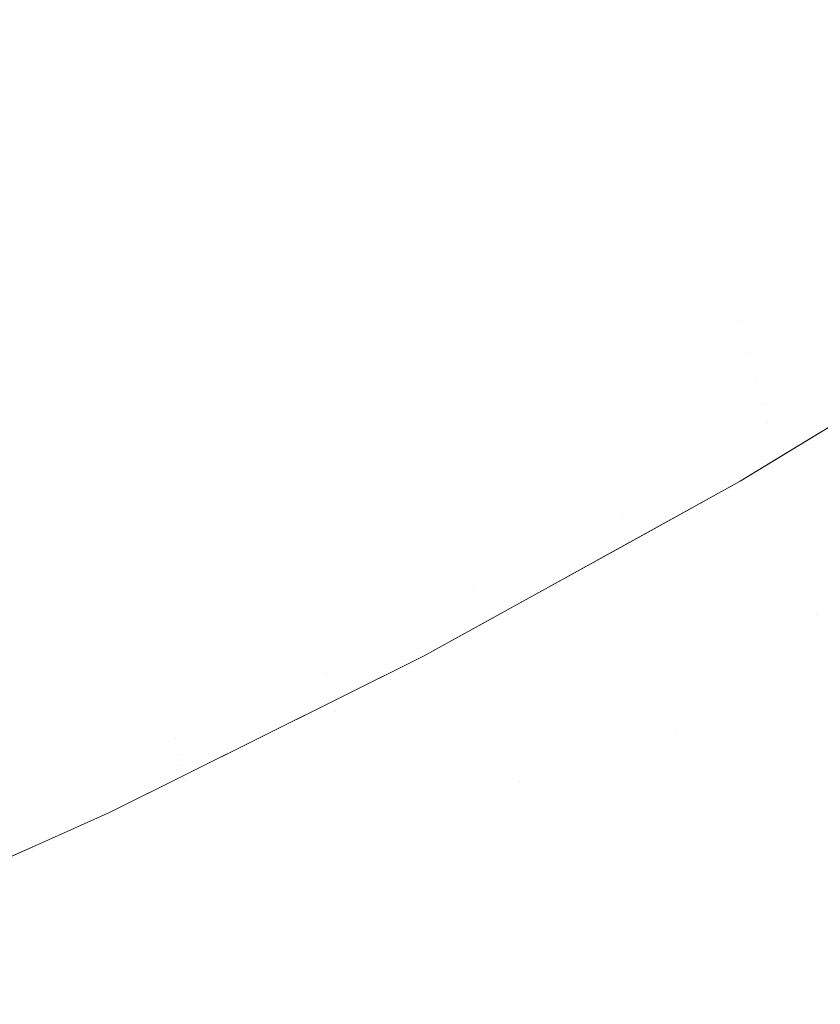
# Model space of a CAD drawing. Header units: centimetres. Extents: x -17.1 to 18.2, y 3.4 to 5.2.
# Tile 220 of 256: x 6.2643 to 6.2746, y 3.7068 to 3.7194. Entities that reach past the tile are written whole.
import ezdxf

# ---------------------------------------------------------------- set-up
doc = ezdxf.new("R2010")
doc.units = ezdxf.units.CM
doc.header["$LTSCALE"] = 2.54
doc.layers.add('Lucido design-1', color=7, linetype='Continuous')

# ---------------------------------------------------------------- blocks, each defined once
blk = doc.blocks.new('Gruppo-4-1')
at = {"color": 7, "linetype": 'Continuous', "lineweight": 9}
blk.add_3dface([(-17.020308, 5.100212, -1872.215514), (-17.020308, 3.500212, -1872.215514), (18.147234, 3.500212, -1872.215514), (18.147234, 5.100212, -1872.215514)], dxfattribs=at)
for points, invisible_edges in [([(18.147234, 5.100212, -1873.015514), (6.24222, 3.601209, -1873.015514), (6.247738, 3.602007, -1873.015514)], 9), ([(6.24222, 3.601209, -1873.015514), (18.147234, 5.100212, -1873.015514), (18.147234, 3.500212, -1873.015514)], 9), ([(18.147234, 5.100212, -1873.015514), (6.247738, 3.602007, -1873.015514), (6.250767, 3.602575, -1873.015514)], 9), ([(6.250767, 3.602575, -1873.015514), (6.253268, 3.603044, -1873.015514), (18.147234, 5.100212, -1873.015514)], 10), ([(18.147234, 5.100212, -1873.015514), (6.253268, 3.603044, -1873.015514), (6.258817, 3.604324, -1873.015514)], 9), ([(18.147234, 5.100212, -1873.015514), (6.258817, 3.604324, -1873.015514), (6.26439, 3.605856, -1873.015514)], 9), ([(18.147234, 5.100212, -1873.015514), (6.26439, 3.605856, -1873.015514), (6.269994, 3.607647, -1873.015514)], 9), ([(18.147234, 5.100212, -1873.015514), (6.269994, 3.607647, -1873.015514), (6.275634, 3.609711, -1873.015514)], 9), ([(6.267915, 3.72168, -1872.67071), (6.268038, 3.721154, -1872.67184), (6.264411, 3.719308, -1872.67184), (6.264298, 3.719838, -1872.67071)], 15), ([(6.271988, 3.721684, -1872.675256), (6.272106, 3.721222, -1872.676402), (6.268497, 3.719198, -1872.676402), (6.268388, 3.719665, -1872.675256)], 15), ([(6.272645, 3.719129, -1872.682177), (6.272545, 3.719518, -1872.681018), (6.276126, 3.721714, -1872.681018), (6.276234, 3.721329, -1872.682177)], 15), ([(6.276234, 3.721329, -1872.682177), (6.276338, 3.720958, -1872.683339), (6.272742, 3.718753, -1872.683339), (6.272645, 3.719129, -1872.682177)], 15), ([(6.26452, 3.718791, -1872.672974), (6.264411, 3.719308, -1872.67184), (6.268038, 3.721154, -1872.67184), (6.268158, 3.720643, -1872.672974)], 15), ([(6.268604, 3.718746, -1872.677552), (6.268497, 3.719198, -1872.676402), (6.272106, 3.721222, -1872.676402), (6.272222, 3.720774, -1872.677552)], 15), ([(6.272835, 3.718392, -1872.684502), (6.272742, 3.718753, -1872.683339), (6.276338, 3.720958, -1872.683339), (6.276438, 3.720601, -1872.684502)], 15), ([(6.272222, 3.720774, -1872.677552), (6.272333, 3.720341, -1872.678705), (6.268706, 3.718308, -1872.678705), (6.268604, 3.718746, -1872.677552)], 15), ([(6.268158, 3.720643, -1872.672974), (6.268275, 3.720147, -1872.674113), (6.264627, 3.71829, -1872.674113), (6.26452, 3.718791, -1872.672974)], 15), ([(6.276438, 3.720601, -1872.684502), (6.276534, 3.720259, -1872.685667), (6.272924, 3.718045, -1872.685667), (6.272835, 3.718392, -1872.684502)], 15), ([(6.268806, 3.717884, -1872.67986), (6.268706, 3.718308, -1872.678705), (6.272333, 3.720341, -1872.678705), (6.272441, 3.719923, -1872.67986)], 15), ([(6.27301, 3.717713, -1872.686832), (6.272924, 3.718045, -1872.685667), (6.276534, 3.720259, -1872.685667), (6.276626, 3.71993, -1872.686832)], 15), ([(6.26473, 3.717803, -1872.675256), (6.264627, 3.71829, -1872.674113), (6.268275, 3.720147, -1872.674113), (6.268388, 3.719665, -1872.675256)], 15), ([(6.272441, 3.719923, -1872.67986), (6.272545, 3.719518, -1872.681018), (6.268901, 3.717476, -1872.681018), (6.268806, 3.717884, -1872.67986)], 15), ([(6.276626, 3.71993, -1872.686832), (6.276714, 3.719616, -1872.687998), (6.273092, 3.717395, -1872.687998), (6.27301, 3.717713, -1872.686832)], 15), ([(6.264298, 3.719838, -1872.67071), (6.264411, 3.719308, -1872.67184), (6.26073, 3.717621, -1872.67184), (6.260628, 3.718156, -1872.67071)], 15), ([(6.268388, 3.719665, -1872.675256), (6.268497, 3.719198, -1872.676402), (6.26483, 3.717331, -1872.676402), (6.26473, 3.717803, -1872.675256)], 15), ([(6.27317, 3.717091, -1872.689165), (6.273092, 3.717395, -1872.687998), (6.276714, 3.719616, -1872.687998), (6.276799, 3.719316, -1872.689165)], 15), ([(6.268994, 3.717081, -1872.682177), (6.268901, 3.717476, -1872.681018), (6.272545, 3.719518, -1872.681018), (6.272645, 3.719129, -1872.682177)], 15), ([(6.260829, 3.7171, -1872.672974), (6.26073, 3.717621, -1872.67184), (6.264411, 3.719308, -1872.67184), (6.26452, 3.718791, -1872.672974)], 15), ([(6.276799, 3.719316, -1872.689165), (6.276879, 3.719029, -1872.690331), (6.273244, 3.716801, -1872.690331), (6.27317, 3.717091, -1872.689165)], 15), ([(6.264927, 3.716874, -1872.677552), (6.26483, 3.717331, -1872.676402), (6.268497, 3.719198, -1872.676402), (6.268604, 3.718746, -1872.677552)], 15), ([(6.272645, 3.719129, -1872.682177), (6.272742, 3.718753, -1872.683339), (6.269083, 3.716702, -1872.683339), (6.268994, 3.717081, -1872.682177)], 15), ([(6.273315, 3.716525, -1872.691498), (6.273244, 3.716801, -1872.690331), (6.276879, 3.719029, -1872.690331), (6.276955, 3.718757, -1872.691498)], 15), ([(6.26452, 3.718791, -1872.672974), (6.264627, 3.71829, -1872.674113), (6.260925, 3.716593, -1872.674113), (6.260829, 3.7171, -1872.672974)], 15), ([(6.268604, 3.718746, -1872.677552), (6.268706, 3.718308, -1872.678705), (6.265021, 3.716431, -1872.678705), (6.264927, 3.716874, -1872.677552)], 15), ([(6.269169, 3.716337, -1872.684502), (6.269083, 3.716702, -1872.683339), (6.272742, 3.718753, -1872.683339), (6.272835, 3.718392, -1872.684502)], 15), ([(6.276955, 3.718757, -1872.691498), (6.277028, 3.718498, -1872.692664), (6.273383, 3.716263, -1872.692664), (6.273315, 3.716525, -1872.691498)], 15), ([(6.273447, 3.716015, -1872.693829), (6.273383, 3.716263, -1872.692664), (6.277028, 3.718498, -1872.692664), (6.277097, 3.718253, -1872.693829)], 15), ([(6.272835, 3.718392, -1872.684502), (6.272924, 3.718045, -1872.685667), (6.269251, 3.715986, -1872.685667), (6.269169, 3.716337, -1872.684502)], 15), ([(6.261019, 3.716102, -1872.675256), (6.260925, 3.716593, -1872.674113), (6.264627, 3.71829, -1872.674113), (6.26473, 3.717803, -1872.675256)], 15), ([(6.265112, 3.716004, -1872.67986), (6.265021, 3.716431, -1872.678705), (6.268706, 3.718308, -1872.678705), (6.268806, 3.717884, -1872.67986)], 15), ([(6.277097, 3.718253, -1872.693829), (6.277162, 3.718021, -1872.694993), (6.273507, 3.715781, -1872.694993), (6.273447, 3.716015, -1872.693829)], 15), ([(6.26933, 3.71565, -1872.686832), (6.269251, 3.715986, -1872.685667), (6.272924, 3.718045, -1872.685667), (6.27301, 3.717713, -1872.686832)], 15), ([(6.273564, 3.71556, -1872.696156), (6.273507, 3.715781, -1872.694993), (6.277162, 3.718021, -1872.694993), (6.277223, 3.717804, -1872.696156)], 15), ([(6.268806, 3.717884, -1872.67986), (6.268901, 3.717476, -1872.681018), (6.265199, 3.715591, -1872.681018), (6.265112, 3.716004, -1872.67986)], 15), ([(6.26473, 3.717803, -1872.675256), (6.26483, 3.717331, -1872.676402), (6.261109, 3.715626, -1872.676402), (6.261019, 3.716102, -1872.675256)], 15), ([(6.275457, 3.716457, -1872.697318), (6.273564, 3.71556, -1872.696156), (6.277223, 3.717804, -1872.696156)], 11), ([(6.27301, 3.717713, -1872.686832), (6.273092, 3.717395, -1872.687998), (6.269405, 3.715328, -1872.687998), (6.26933, 3.71565, -1872.686832)], 15), ([(6.265284, 3.715192, -1872.682177), (6.265199, 3.715591, -1872.681018), (6.268901, 3.717476, -1872.681018), (6.268994, 3.717081, -1872.682177)], 15), ([(6.269477, 3.71502, -1872.689165), (6.269405, 3.715328, -1872.687998), (6.273092, 3.717395, -1872.687998), (6.27317, 3.717091, -1872.689165)], 15), ([(6.261197, 3.715164, -1872.677552), (6.261109, 3.715626, -1872.676402), (6.26483, 3.717331, -1872.676402), (6.264927, 3.716874, -1872.677552)], 15), ([(6.27317, 3.717091, -1872.689165), (6.273244, 3.716801, -1872.690331), (6.269546, 3.714727, -1872.690331), (6.269477, 3.71502, -1872.689165)], 15), ([(6.268994, 3.717081, -1872.682177), (6.269083, 3.716702, -1872.683339), (6.265365, 3.714809, -1872.683339), (6.265284, 3.715192, -1872.682177)], 15), ([(6.264927, 3.716874, -1872.677552), (6.265021, 3.716431, -1872.678705), (6.261282, 3.714718, -1872.678705), (6.261197, 3.715164, -1872.677552)], 15), ([(6.269612, 3.714448, -1872.691498), (6.269546, 3.714727, -1872.690331), (6.273244, 3.716801, -1872.690331), (6.273315, 3.716525, -1872.691498)], 15), ([(6.265443, 3.71444, -1872.684502), (6.265365, 3.714809, -1872.683339), (6.269083, 3.716702, -1872.683339), (6.269169, 3.716337, -1872.684502)], 15), ([(6.273315, 3.716525, -1872.691498), (6.273383, 3.716263, -1872.692664), (6.269674, 3.714183, -1872.692664), (6.269612, 3.714448, -1872.691498)], 15), ([(6.261364, 3.714286, -1872.67986), (6.261282, 3.714718, -1872.678705), (6.265021, 3.716431, -1872.678705), (6.265112, 3.716004, -1872.67986)], 15), ([(6.269169, 3.716337, -1872.684502), (6.269251, 3.715986, -1872.685667), (6.265519, 3.714086, -1872.685667), (6.265443, 3.71444, -1872.684502)], 15), ([(6.275457, 3.716457, -1872.697318), (6.273617, 3.715353, -1872.697318), (6.273564, 3.71556, -1872.696156)], 11), ([(6.273667, 3.715159, -1872.698478), (6.273617, 3.715353, -1872.697318), (6.275457, 3.716457, -1872.697318), (6.275557, 3.716086, -1872.699636)], 15), ([(6.269733, 3.713932, -1872.693829), (6.269674, 3.714183, -1872.692664), (6.273383, 3.716263, -1872.692664), (6.273447, 3.716015, -1872.693829)], 15), ([(6.275557, 3.716086, -1872.699636), (6.273713, 3.714979, -1872.699636), (6.273667, 3.715159, -1872.698478)], 11), ([(6.273756, 3.714813, -1872.700791), (6.273713, 3.714979, -1872.699636), (6.275557, 3.716086, -1872.699636), (6.275643, 3.715767, -1872.701944)], 15), ([(6.265112, 3.716004, -1872.67986), (6.265199, 3.715591, -1872.681018), (6.261443, 3.713869, -1872.681018), (6.261364, 3.714286, -1872.67986)], 15), ([(6.265591, 3.713746, -1872.686832), (6.265519, 3.714086, -1872.685667), (6.269251, 3.715986, -1872.685667), (6.26933, 3.71565, -1872.686832)], 15), ([(6.273447, 3.716015, -1872.693829), (6.273507, 3.715781, -1872.694993), (6.269788, 3.713695, -1872.694993), (6.269733, 3.713932, -1872.693829)], 15), ([(6.277715, 3.716051, -1872.917089), (6.274021, 3.713785, -1872.917089), (6.273549, 3.713524, -1872.915514), (6.277659, 3.716028, -1872.915514)], 11), ([(6.274012, 3.713806, -1872.715514), (6.277659, 3.716028, -1872.715514), (6.277659, 3.716028, -1872.915514), (6.273549, 3.713524, -1872.915514)], 10), ([(6.277659, 3.716028, -1872.715514), (6.274012, 3.713806, -1872.715514), (6.274012, 3.71382, -1872.713294), (6.275867, 3.714933, -1872.713294)], 14), ([(6.277715, 3.716051, -1872.917089), (6.277725, 3.716016, -1872.918688), (6.27403, 3.71375, -1872.918688), (6.274021, 3.713785, -1872.917089)], 15), ([(6.274045, 3.71369, -1872.920311), (6.27403, 3.71375, -1872.918688), (6.277725, 3.716016, -1872.918688), (6.277741, 3.715956, -1872.920311)], 15), ([(6.277741, 3.715956, -1872.920311), (6.277765, 3.715871, -1872.921959), (6.274068, 3.713603, -1872.921959), (6.274045, 3.71369, -1872.920311)], 15), ([(6.274097, 3.713489, -1872.923631), (6.274068, 3.713603, -1872.921959), (6.277765, 3.715871, -1872.921959), (6.277797, 3.715758, -1872.923631)], 15), ([(6.269841, 3.713472, -1872.696156), (6.269788, 3.713695, -1872.694993), (6.273507, 3.715781, -1872.694993), (6.273564, 3.71556, -1872.696156)], 15), ([(6.275643, 3.715767, -1872.701944), (6.273796, 3.714659, -1872.701944), (6.273756, 3.714813, -1872.700791)], 11), ([(6.273832, 3.714518, -1872.703095), (6.273796, 3.714659, -1872.701944), (6.275643, 3.715767, -1872.701944), (6.275714, 3.715501, -1872.704243)], 15), ([(6.277797, 3.715758, -1872.923631), (6.277836, 3.715618, -1872.925326), (6.274133, 3.713347, -1872.925326), (6.274097, 3.713489, -1872.923631)], 15), ([(6.261519, 3.713467, -1872.682177), (6.261443, 3.713869, -1872.681018), (6.265199, 3.715591, -1872.681018), (6.265284, 3.715192, -1872.682177)], 15), ([(6.26933, 3.71565, -1872.686832), (6.269405, 3.715328, -1872.687998), (6.26566, 3.713421, -1872.687998), (6.265591, 3.713746, -1872.686832)], 15), ([(6.274178, 3.713175, -1872.927046), (6.274133, 3.713347, -1872.925326), (6.277836, 3.715618, -1872.925326), (6.277884, 3.715448, -1872.927046)], 15), ([(6.273564, 3.71556, -1872.696156), (6.273617, 3.715353, -1872.697318), (6.26989, 3.713263, -1872.697318), (6.269841, 3.713472, -1872.696156)], 15), ([(6.275714, 3.715501, -1872.704243), (6.273865, 3.714391, -1872.704243), (6.273832, 3.714518, -1872.703095)], 11), ([(6.273894, 3.714276, -1872.705387), (6.273865, 3.714391, -1872.704243), (6.275714, 3.715501, -1872.704243), (6.275772, 3.715285, -1872.706529)], 15), ([(6.265726, 3.71311, -1872.689165), (6.26566, 3.713421, -1872.687998), (6.269405, 3.715328, -1872.687998), (6.269477, 3.71502, -1872.689165)], 15), ([(6.269936, 3.713067, -1872.698478), (6.26989, 3.713263, -1872.697318), (6.273617, 3.715353, -1872.697318), (6.273667, 3.715159, -1872.698478)], 15), ([(6.277884, 3.715448, -1872.927046), (6.27794, 3.715247, -1872.928788), (6.27423, 3.712972, -1872.928788), (6.274178, 3.713175, -1872.927046)], 15), ([(6.275772, 3.715285, -1872.706529), (6.273921, 3.714174, -1872.706529), (6.273894, 3.714276, -1872.705387)], 11), ([(6.275817, 3.715119, -1872.7088), (6.273964, 3.714007, -1872.7088), (6.273921, 3.714174, -1872.706529), (6.275772, 3.715285, -1872.706529)], 15), ([(6.274291, 3.712737, -1872.930554), (6.27423, 3.712972, -1872.928788), (6.27794, 3.715247, -1872.928788), (6.278006, 3.715015, -1872.930554)], 15), ([(6.265284, 3.715192, -1872.682177), (6.265365, 3.714809, -1872.683339), (6.261593, 3.71308, -1872.683339), (6.261519, 3.713467, -1872.682177)], 15), ([(6.273667, 3.715159, -1872.698478), (6.273713, 3.714979, -1872.699636), (6.269978, 3.712885, -1872.699636), (6.269936, 3.713067, -1872.698478)], 15), ([(6.275848, 3.715002, -1872.711056), (6.273994, 3.71389, -1872.711056), (6.273964, 3.714007, -1872.7088), (6.275817, 3.715119, -1872.7088)], 15), ([(6.269477, 3.71502, -1872.689165), (6.269546, 3.714727, -1872.690331), (6.265788, 3.712814, -1872.690331), (6.265726, 3.71311, -1872.689165)], 15), ([(6.270018, 3.712717, -1872.700791), (6.269978, 3.712885, -1872.699636), (6.273713, 3.714979, -1872.699636), (6.273756, 3.714813, -1872.700791)], 15), ([(6.275867, 3.714933, -1872.713294), (6.274012, 3.71382, -1872.713294), (6.273994, 3.71389, -1872.711056), (6.275848, 3.715002, -1872.711056)], 15), ([(6.278006, 3.715015, -1872.930554), (6.27808, 3.714749, -1872.932342), (6.27436, 3.712468, -1872.932342), (6.274291, 3.712737, -1872.930554)], 15), ([(6.261664, 3.712708, -1872.684502), (6.261593, 3.71308, -1872.683339), (6.265365, 3.714809, -1872.683339), (6.265443, 3.71444, -1872.684502)], 15), ([(6.265848, 3.712532, -1872.691498), (6.265788, 3.712814, -1872.690331), (6.269546, 3.714727, -1872.690331), (6.269612, 3.714448, -1872.691498)], 15), ([(6.273756, 3.714813, -1872.700791), (6.273796, 3.714659, -1872.701944), (6.270054, 3.712561, -1872.701944), (6.270018, 3.712717, -1872.700791)], 15), ([(6.274438, 3.712164, -1872.934153), (6.27436, 3.712468, -1872.932342), (6.27808, 3.714749, -1872.932342), (6.278164, 3.714448, -1872.934153)], 15), ([(6.270088, 3.712419, -1872.703095), (6.270054, 3.712561, -1872.701944), (6.273796, 3.714659, -1872.701944), (6.273832, 3.714518, -1872.703095)], 15), ([(6.269612, 3.714448, -1872.691498), (6.269674, 3.714183, -1872.692664), (6.265905, 3.712265, -1872.692664), (6.265848, 3.712532, -1872.691498)], 15), ([(6.273832, 3.714518, -1872.703095), (6.273865, 3.714391, -1872.704243), (6.270118, 3.71229, -1872.704243), (6.270088, 3.712419, -1872.703095)], 15), ([(6.278164, 3.714448, -1872.934153), (6.278259, 3.714112, -1872.935985), (6.274526, 3.711823, -1872.935985), (6.274438, 3.712164, -1872.934153)], 15), ([(6.265443, 3.71444, -1872.684502), (6.265519, 3.714086, -1872.685667), (6.261732, 3.71235, -1872.685667), (6.261664, 3.712708, -1872.684502)], 15), ([(6.270145, 3.712174, -1872.705387), (6.270118, 3.71229, -1872.704243), (6.273865, 3.714391, -1872.704243), (6.273894, 3.714276, -1872.705387)], 15), ([(6.272053, 3.713102, -1872.706529), (6.270145, 3.712174, -1872.705387), (6.273894, 3.714276, -1872.705387)], 11), ([(6.273894, 3.714276, -1872.705387), (6.273921, 3.714174, -1872.706529), (6.272053, 3.713102, -1872.706529)], 11), ([(6.261797, 3.712007, -1872.686832), (6.261732, 3.71235, -1872.685667), (6.265519, 3.714086, -1872.685667), (6.265591, 3.713746, -1872.686832)], 15), ([(6.265959, 3.712011, -1872.693829), (6.265905, 3.712265, -1872.692664), (6.269674, 3.714183, -1872.692664), (6.269733, 3.713932, -1872.693829)], 15), ([(6.272053, 3.713102, -1872.706529), (6.273921, 3.714174, -1872.706529), (6.273964, 3.714007, -1872.7088), (6.272094, 3.712935, -1872.7088)], 15), ([(6.274623, 3.711445, -1872.937837), (6.274526, 3.711823, -1872.935985), (6.278259, 3.714112, -1872.935985), (6.278364, 3.713738, -1872.937837)], 15), ([(6.272094, 3.712935, -1872.7088), (6.273964, 3.714007, -1872.7088), (6.273994, 3.71389, -1872.711056), (6.272123, 3.712816, -1872.711056)], 15), ([(6.269733, 3.713932, -1872.693829), (6.269788, 3.713695, -1872.694993), (6.26601, 3.711772, -1872.694993), (6.265959, 3.712011, -1872.693829)], 15), ([(6.272123, 3.712816, -1872.711056), (6.273994, 3.71389, -1872.711056), (6.274012, 3.71382, -1872.713294), (6.27214, 3.712746, -1872.713294)], 15), ([(6.27214, 3.712746, -1872.713294), (6.274012, 3.71382, -1872.713294), (6.273549, 3.713524, -1872.715514)], 11), ([(6.274012, 3.71382, -1872.713294), (6.274012, 3.713806, -1872.715514), (6.273549, 3.713524, -1872.715514)], 9), ([(6.265591, 3.713746, -1872.686832), (6.26566, 3.713421, -1872.687998), (6.261859, 3.711679, -1872.687998), (6.261797, 3.712007, -1872.686832)], 15), ([(6.266057, 3.711546, -1872.696156), (6.26601, 3.711772, -1872.694993), (6.269788, 3.713695, -1872.694993), (6.269841, 3.713472, -1872.696156)], 15), ([(6.274021, 3.713785, -1872.917089), (6.27403, 3.71375, -1872.918688), (6.27027, 3.711642, -1872.918688), (6.270262, 3.711678, -1872.917089)], 15), ([(6.273549, 3.713524, -1872.915514), (6.274021, 3.713785, -1872.917089), (6.270262, 3.711678, -1872.917089)], 11), ([(6.270284, 3.711581, -1872.920311), (6.27027, 3.711642, -1872.918688), (6.27403, 3.71375, -1872.918688), (6.274045, 3.71369, -1872.920311)], 15), ([(6.273549, 3.713524, -1872.915514), (6.273549, 3.713524, -1872.715514), (6.274012, 3.713806, -1872.715514)], 9), ([(6.274045, 3.71369, -1872.920311), (6.274068, 3.713603, -1872.921959), (6.270305, 3.711493, -1872.921959), (6.270284, 3.711581, -1872.920311)], 15), ([(6.270332, 3.711378, -1872.923631), (6.270305, 3.711493, -1872.921959), (6.274068, 3.713603, -1872.921959), (6.274097, 3.713489, -1872.923631)], 15), ([(6.269841, 3.713472, -1872.696156), (6.26989, 3.713263, -1872.697318), (6.266102, 3.711335, -1872.697318), (6.266057, 3.711546, -1872.696156)], 15), ([(6.273549, 3.713524, -1872.915514), (6.270252, 3.711703, -1872.915514), (6.269497, 3.711286, -1872.715514), (6.272135, 3.712743, -1872.715514)], 10), ([(6.270262, 3.711678, -1872.917089), (6.270252, 3.711703, -1872.915514), (6.273549, 3.713524, -1872.915514)], 9), ([(6.274097, 3.713489, -1872.923631), (6.274133, 3.713347, -1872.925326), (6.270366, 3.711234, -1872.925326), (6.270332, 3.711378, -1872.923631)], 15), ([(6.272135, 3.712743, -1872.715514), (6.273549, 3.713524, -1872.715514), (6.273549, 3.713524, -1872.915514)], 10), ([(6.273549, 3.713524, -1872.715514), (6.272135, 3.712743, -1872.715514), (6.27214, 3.712746, -1872.713294)], 10), ([(6.261919, 3.711366, -1872.689165), (6.261859, 3.711679, -1872.687998), (6.26566, 3.713421, -1872.687998), (6.265726, 3.71311, -1872.689165)], 15), ([(6.270406, 3.711061, -1872.927046), (6.270366, 3.711234, -1872.925326), (6.274133, 3.713347, -1872.925326), (6.274178, 3.713175, -1872.927046)], 15), ([(6.266144, 3.711137, -1872.698478), (6.266102, 3.711335, -1872.697318), (6.26989, 3.713263, -1872.697318), (6.269936, 3.713067, -1872.698478)], 15), ([(6.265726, 3.71311, -1872.689165), (6.265788, 3.712814, -1872.690331), (6.261976, 3.711067, -1872.690331), (6.261919, 3.711366, -1872.689165)], 15), ([(6.269936, 3.713067, -1872.698478), (6.269978, 3.712885, -1872.699636), (6.266183, 3.710953, -1872.699636), (6.266144, 3.711137, -1872.698478)], 15), ([(6.272053, 3.713102, -1872.706529), (6.270169, 3.712071, -1872.706529), (6.270145, 3.712174, -1872.705387)], 11), ([(6.272094, 3.712935, -1872.7088), (6.270209, 3.711902, -1872.7088), (6.270169, 3.712071, -1872.706529), (6.272053, 3.713102, -1872.706529)], 15), ([(6.274178, 3.713175, -1872.927046), (6.27423, 3.712972, -1872.928788), (6.270455, 3.710855, -1872.928788), (6.270406, 3.711061, -1872.927046)], 15), ([(6.27051, 3.710617, -1872.930554), (6.270455, 3.710855, -1872.928788), (6.27423, 3.712972, -1872.928788), (6.274291, 3.712737, -1872.930554)], 15), ([(6.26203, 3.710782, -1872.691498), (6.261976, 3.711067, -1872.690331), (6.265788, 3.712814, -1872.690331), (6.265848, 3.712532, -1872.691498)], 15), ([(6.266219, 3.710783, -1872.700791), (6.266183, 3.710953, -1872.699636), (6.269978, 3.712885, -1872.699636), (6.270018, 3.712717, -1872.700791)], 15), ([(6.272123, 3.712816, -1872.711056), (6.270237, 3.711783, -1872.711056), (6.270209, 3.711902, -1872.7088), (6.272094, 3.712935, -1872.7088)], 15), ([(6.27214, 3.712746, -1872.713294), (6.270253, 3.711713, -1872.713294), (6.270237, 3.711783, -1872.711056), (6.272123, 3.712816, -1872.711056)], 15), ([(6.270018, 3.712717, -1872.700791), (6.270054, 3.712561, -1872.701944), (6.266253, 3.710626, -1872.701944), (6.266219, 3.710783, -1872.700791)], 15), ([(6.272135, 3.712743, -1872.715514), (6.269497, 3.711286, -1872.715514), (6.270253, 3.711713, -1872.713294), (6.27214, 3.712746, -1872.713294)], 14), ([(6.274291, 3.712737, -1872.930554), (6.27436, 3.712468, -1872.932342), (6.270574, 3.710345, -1872.932342), (6.27051, 3.710617, -1872.930554)], 15), ([(6.266283, 3.710482, -1872.703095), (6.266253, 3.710626, -1872.701944), (6.270054, 3.712561, -1872.701944), (6.270088, 3.712419, -1872.703095)], 15), ([(6.265848, 3.712532, -1872.691498), (6.265905, 3.712265, -1872.692664), (6.262081, 3.710512, -1872.692664), (6.26203, 3.710782, -1872.691498)], 15), ([(6.270646, 3.710038, -1872.934153), (6.270574, 3.710345, -1872.932342), (6.27436, 3.712468, -1872.932342), (6.274438, 3.712164, -1872.934153)], 15), ([(6.270088, 3.712419, -1872.703095), (6.270118, 3.71229, -1872.704243), (6.266311, 3.710352, -1872.704243), (6.266283, 3.710482, -1872.703095)], 15), ([(6.26213, 3.710256, -1872.693829), (6.262081, 3.710512, -1872.692664), (6.265905, 3.712265, -1872.692664), (6.265959, 3.712011, -1872.693829)], 15), ([(6.266336, 3.710234, -1872.705387), (6.266311, 3.710352, -1872.704243), (6.270118, 3.71229, -1872.704243), (6.270145, 3.712174, -1872.705387)], 15), ([(6.268271, 3.71108, -1872.706529), (6.266336, 3.710234, -1872.705387), (6.270145, 3.712174, -1872.705387)], 11), ([(6.270145, 3.712174, -1872.705387), (6.270169, 3.712071, -1872.706529), (6.268271, 3.71108, -1872.706529)], 11), ([(6.268271, 3.71108, -1872.706529), (6.270169, 3.712071, -1872.706529), (6.270209, 3.711902, -1872.7088), (6.268309, 3.71091, -1872.7088)], 15), ([(6.274438, 3.712164, -1872.934153), (6.274526, 3.711823, -1872.935985), (6.270727, 3.709693, -1872.935985), (6.270646, 3.710038, -1872.934153)], 15), ([(6.265959, 3.712011, -1872.693829), (6.26601, 3.711772, -1872.694993), (6.262176, 3.710014, -1872.694993), (6.26213, 3.710256, -1872.693829)], 15), ([(6.268309, 3.71091, -1872.7088), (6.270209, 3.711902, -1872.7088), (6.270237, 3.711783, -1872.711056), (6.268335, 3.710791, -1872.711056)], 15), ([(6.272728, 3.710357, -1872.937837), (6.270727, 3.709693, -1872.935985), (6.274526, 3.711823, -1872.935985)], 11), ([(6.274526, 3.711823, -1872.935985), (6.274623, 3.711445, -1872.937837), (6.272728, 3.710357, -1872.937837)], 11), ([(6.262219, 3.709787, -1872.696156), (6.262176, 3.710014, -1872.694993), (6.26601, 3.711772, -1872.694993), (6.266057, 3.711546, -1872.696156)], 15), ([(6.268335, 3.710791, -1872.711056), (6.270237, 3.711783, -1872.711056), (6.270253, 3.711713, -1872.713294), (6.268351, 3.71072, -1872.713294)], 15), ([(6.268351, 3.71072, -1872.713294), (6.270253, 3.711713, -1872.713294), (6.269497, 3.711286, -1872.715514)], 11), ([(6.269497, 3.711286, -1872.915514), (6.270252, 3.711703, -1872.915514), (6.270262, 3.711678, -1872.917089)], 10), ([(6.270252, 3.711703, -1872.915514), (6.269497, 3.711286, -1872.915514), (6.269497, 3.711286, -1872.715514)], 10), ([(6.269497, 3.711286, -1872.915514), (6.270262, 3.711678, -1872.917089), (6.266442, 3.709733, -1872.917089)], 11), ([(6.270262, 3.711678, -1872.917089), (6.27027, 3.711642, -1872.918688), (6.26645, 3.709697, -1872.918688), (6.266442, 3.709733, -1872.917089)], 15), ([(6.268381, 3.710587, -1872.920311), (6.26645, 3.709697, -1872.918688), (6.27027, 3.711642, -1872.918688)], 11), ([(6.27027, 3.711642, -1872.918688), (6.270284, 3.711581, -1872.920311), (6.268381, 3.710587, -1872.920311)], 11), ([(6.268381, 3.710587, -1872.920311), (6.270284, 3.711581, -1872.920311), (6.270305, 3.711493, -1872.921959), (6.2684, 3.710499, -1872.921959)], 15), ([(6.266057, 3.711546, -1872.696156), (6.266102, 3.711335, -1872.697318), (6.262259, 3.709573, -1872.697318), (6.262219, 3.709787, -1872.696156)], 15), ([(6.2684, 3.710499, -1872.921959), (6.270305, 3.711493, -1872.921959), (6.270332, 3.711378, -1872.923631), (6.268426, 3.710384, -1872.923631)], 15), ([(6.272728, 3.710357, -1872.937837), (6.274623, 3.711445, -1872.937837), (6.274731, 3.711027, -1872.939711), (6.272831, 3.709937, -1872.939711)], 15), ([(6.262297, 3.709374, -1872.698478), (6.262259, 3.709573, -1872.697318), (6.266102, 3.711335, -1872.697318), (6.266144, 3.711137, -1872.698478)], 15), ([(6.268426, 3.710384, -1872.923631), (6.270332, 3.711378, -1872.923631), (6.270366, 3.711234, -1872.925326), (6.268459, 3.710239, -1872.925326)], 15), ([(6.266442, 3.709733, -1872.917089), (6.265501, 3.709297, -1872.915514), (6.269497, 3.711286, -1872.915514)], 9), ([(6.269497, 3.711286, -1872.915514), (6.265501, 3.709297, -1872.915514), (6.265501, 3.709297, -1872.715514), (6.268348, 3.710714, -1872.715514)], 10), ([(6.268348, 3.710714, -1872.715514), (6.269497, 3.711286, -1872.715514), (6.269497, 3.711286, -1872.915514)], 10), ([(6.269497, 3.711286, -1872.715514), (6.268348, 3.710714, -1872.715514), (6.268351, 3.71072, -1872.713294)], 10), ([(6.268459, 3.710239, -1872.925326), (6.270366, 3.711234, -1872.925326), (6.270406, 3.711061, -1872.927046), (6.268498, 3.710064, -1872.927046)], 15), ([(6.266144, 3.711137, -1872.698478), (6.266183, 3.710953, -1872.699636), (6.262333, 3.709188, -1872.699636), (6.262297, 3.709374, -1872.698478)], 15), ([(6.268271, 3.71108, -1872.706529), (6.266358, 3.71013, -1872.706529), (6.266336, 3.710234, -1872.705387)], 11), ([(6.266377, 3.710039, -1872.707666), (6.266358, 3.71013, -1872.706529), (6.268271, 3.71108, -1872.706529), (6.268309, 3.71091, -1872.7088)], 15), ([(6.268498, 3.710064, -1872.927046), (6.270406, 3.711061, -1872.927046), (6.270455, 3.710855, -1872.928788), (6.268544, 3.709858, -1872.928788)], 15), ([(6.262365, 3.709016, -1872.700791), (6.262333, 3.709188, -1872.699636), (6.266183, 3.710953, -1872.699636), (6.266219, 3.710783, -1872.700791)], 15), ([(6.272831, 3.709937, -1872.939711), (6.274731, 3.711027, -1872.939711), (6.274849, 3.710569, -1872.941603), (6.272945, 3.709477, -1872.941603)], 15), ([(6.268309, 3.71091, -1872.7088), (6.266394, 3.70996, -1872.7088), (6.266377, 3.710039, -1872.707666)], 11), ([(6.266408, 3.709893, -1872.70993), (6.266394, 3.70996, -1872.7088), (6.268309, 3.71091, -1872.7088), (6.268335, 3.710791, -1872.711056)], 15), ([(6.268544, 3.709858, -1872.928788), (6.270455, 3.710855, -1872.928788), (6.27051, 3.710617, -1872.930554), (6.268597, 3.709619, -1872.930554)], 15), ([(6.266219, 3.710783, -1872.700791), (6.266253, 3.710626, -1872.701944), (6.262395, 3.708858, -1872.701944), (6.262365, 3.709016, -1872.700791)], 15), ([(6.268348, 3.710714, -1872.715514), (6.265501, 3.709297, -1872.715514), (6.266435, 3.709768, -1872.713294), (6.268351, 3.71072, -1872.713294)], 14), ([(6.268335, 3.710791, -1872.711056), (6.266419, 3.70984, -1872.711056), (6.266408, 3.709893, -1872.70993)], 11), ([(6.268351, 3.71072, -1872.713294), (6.266435, 3.709768, -1872.713294), (6.266419, 3.70984, -1872.711056), (6.268335, 3.710791, -1872.711056)], 15), ([(6.262423, 3.708713, -1872.703095), (6.262395, 3.708858, -1872.701944), (6.266253, 3.710626, -1872.701944), (6.266283, 3.710482, -1872.703095)], 15), ([(6.268381, 3.710587, -1872.920311), (6.266463, 3.709635, -1872.920311), (6.26645, 3.709697, -1872.918688)], 11), ([(6.2684, 3.710499, -1872.921959), (6.266482, 3.709547, -1872.921959), (6.266463, 3.709635, -1872.920311), (6.268381, 3.710587, -1872.920311)], 15), ([(6.268597, 3.709619, -1872.930554), (6.27051, 3.710617, -1872.930554), (6.270574, 3.710345, -1872.932342), (6.268658, 3.709345, -1872.932342)], 15), ([(6.272945, 3.709477, -1872.941603), (6.274849, 3.710569, -1872.941603), (6.274977, 3.710069, -1872.943514), (6.273068, 3.708973, -1872.943514)], 15), ([(6.266283, 3.710482, -1872.703095), (6.266311, 3.710352, -1872.704243), (6.262448, 3.708581, -1872.704243), (6.262423, 3.708713, -1872.703095)], 15), ([(6.268426, 3.710384, -1872.923631), (6.266506, 3.709431, -1872.923631), (6.266482, 3.709547, -1872.921959), (6.2684, 3.710499, -1872.921959)], 15), ([(6.26247, 3.708463, -1872.705387), (6.262448, 3.708581, -1872.704243), (6.266311, 3.710352, -1872.704243), (6.266336, 3.710234, -1872.705387)], 15), ([(6.268459, 3.710239, -1872.925326), (6.266537, 3.709285, -1872.925326), (6.266506, 3.709431, -1872.923631), (6.268426, 3.710384, -1872.923631)], 15), ([(6.268658, 3.709345, -1872.932342), (6.270574, 3.710345, -1872.932342), (6.270646, 3.710038, -1872.934153), (6.268727, 3.709036, -1872.934153)], 15), ([(6.272728, 3.710357, -1872.937837), (6.270817, 3.709311, -1872.937837), (6.270727, 3.709693, -1872.935985)], 11), ([(6.272831, 3.709937, -1872.939711), (6.270916, 3.708888, -1872.939711), (6.270817, 3.709311, -1872.937837), (6.272728, 3.710357, -1872.937837)], 15), ([(6.266336, 3.710234, -1872.705387), (6.266358, 3.71013, -1872.706529), (6.26249, 3.708358, -1872.706529), (6.26247, 3.708463, -1872.705387)], 15), ([(6.268498, 3.710064, -1872.927046), (6.266574, 3.70911, -1872.927046), (6.266537, 3.709285, -1872.925326), (6.268459, 3.710239, -1872.925326)], 15), ([(6.262508, 3.708265, -1872.707666), (6.26249, 3.708358, -1872.706529), (6.266358, 3.71013, -1872.706529), (6.266377, 3.710039, -1872.707666)], 15), ([(6.268544, 3.709858, -1872.928788), (6.266618, 3.708902, -1872.928788), (6.266574, 3.70911, -1872.927046), (6.268498, 3.710064, -1872.927046)], 15), ([(6.273068, 3.708973, -1872.943514), (6.274977, 3.710069, -1872.943514), (6.275117, 3.709525, -1872.945443), (6.273203, 3.708426, -1872.945443)], 15), ([(6.266377, 3.710039, -1872.707666), (6.266394, 3.70996, -1872.7088), (6.262523, 3.708186, -1872.7088), (6.262508, 3.708265, -1872.707666)], 15), ([(6.262536, 3.708119, -1872.70993), (6.262523, 3.708186, -1872.7088), (6.266394, 3.70996, -1872.7088), (6.266408, 3.709893, -1872.70993)], 15), ([(6.268727, 3.709036, -1872.934153), (6.270646, 3.710038, -1872.934153), (6.270727, 3.709693, -1872.935985), (6.268805, 3.70869, -1872.935985)], 15), ([(6.272945, 3.709477, -1872.941603), (6.271025, 3.708425, -1872.941603), (6.270916, 3.708888, -1872.939711), (6.272831, 3.709937, -1872.939711)], 15), ([(6.264489, 3.708931, -1872.711056), (6.262536, 3.708119, -1872.70993), (6.266408, 3.709893, -1872.70993)], 11), ([(6.266408, 3.709893, -1872.70993), (6.266419, 3.70984, -1872.711056), (6.264489, 3.708931, -1872.711056)], 11), ([(6.264489, 3.708931, -1872.711056), (6.266419, 3.70984, -1872.711056), (6.266435, 3.709768, -1872.713294), (6.264504, 3.708859, -1872.713294)], 15), ([(6.268597, 3.709619, -1872.930554), (6.266669, 3.708662, -1872.930554), (6.266618, 3.708902, -1872.928788), (6.268544, 3.709858, -1872.928788)], 15), ([(6.264504, 3.708859, -1872.713294), (6.266435, 3.709768, -1872.713294), (6.265501, 3.709297, -1872.715514)], 11), ([(6.264511, 3.708824, -1872.917089), (6.266442, 3.709733, -1872.917089), (6.26645, 3.709697, -1872.918688), (6.264518, 3.708787, -1872.918688)], 15), ([(6.265501, 3.709297, -1872.915514), (6.266442, 3.709733, -1872.917089), (6.264511, 3.708824, -1872.917089)], 11), ([(6.264518, 3.708787, -1872.918688), (6.26645, 3.709697, -1872.918688), (6.266463, 3.709635, -1872.920311), (6.264531, 3.708725, -1872.920311)], 15), ([(6.268805, 3.70869, -1872.935985), (6.270727, 3.709693, -1872.935985), (6.270817, 3.709311, -1872.937837), (6.26889, 3.708305, -1872.937837)], 15), ([(6.264531, 3.708725, -1872.920311), (6.266463, 3.709635, -1872.920311), (6.266482, 3.709547, -1872.921959), (6.264549, 3.708637, -1872.921959)], 15), ([(6.264549, 3.708637, -1872.921959), (6.266482, 3.709547, -1872.921959), (6.266506, 3.709431, -1872.923631), (6.264572, 3.70852, -1872.923631)], 15), ([(6.268658, 3.709345, -1872.932342), (6.266728, 3.708387, -1872.932342), (6.266669, 3.708662, -1872.930554), (6.268597, 3.709619, -1872.930554)], 15), ([(6.264572, 3.70852, -1872.923631), (6.266506, 3.709431, -1872.923631), (6.266537, 3.709285, -1872.925326), (6.264601, 3.708374, -1872.925326)], 15), ([(6.273068, 3.708973, -1872.943514), (6.271143, 3.707919, -1872.943514), (6.271025, 3.708425, -1872.941603), (6.272945, 3.709477, -1872.941603)], 15), ([(6.273203, 3.708426, -1872.945443), (6.275117, 3.709525, -1872.945443), (6.275269, 3.708935, -1872.947388), (6.273349, 3.707834, -1872.947388)], 15), ([(6.264511, 3.708824, -1872.917089), (6.264502, 3.708851, -1872.915514), (6.265501, 3.709297, -1872.915514)], 9), ([(6.264502, 3.708851, -1872.715514), (6.265501, 3.709297, -1872.715514), (6.265501, 3.709297, -1872.915514), (6.264502, 3.708851, -1872.915514)], 10), ([(6.265501, 3.709297, -1872.715514), (6.264502, 3.708851, -1872.715514), (6.264504, 3.708859, -1872.713294)], 10), ([(6.268727, 3.709036, -1872.934153), (6.266794, 3.708076, -1872.934153), (6.266728, 3.708387, -1872.932342), (6.268658, 3.709345, -1872.932342)], 15), ([(6.26889, 3.708305, -1872.937837), (6.270817, 3.709311, -1872.937837), (6.270916, 3.708888, -1872.939711), (6.268985, 3.707881, -1872.939711)], 15), ([(6.264601, 3.708374, -1872.925326), (6.266537, 3.709285, -1872.925326), (6.266574, 3.70911, -1872.927046), (6.264637, 3.708197, -1872.927046)], 15), ([(6.264637, 3.708197, -1872.927046), (6.266574, 3.70911, -1872.927046), (6.266618, 3.708902, -1872.928788), (6.264679, 3.707989, -1872.928788)], 15), ([(6.264489, 3.708931, -1872.711056), (6.262546, 3.708064, -1872.711056), (6.262536, 3.708119, -1872.70993)], 11), ([(6.264504, 3.708859, -1872.713294), (6.26256, 3.707992, -1872.713294), (6.262546, 3.708064, -1872.711056), (6.264489, 3.708931, -1872.711056)], 15), ([(6.268805, 3.70869, -1872.935985), (6.266867, 3.707728, -1872.935985), (6.266794, 3.708076, -1872.934153), (6.268727, 3.709036, -1872.934153)], 15), ([(6.273203, 3.708426, -1872.945443), (6.271272, 3.707369, -1872.945443), (6.271143, 3.707919, -1872.943514), (6.273068, 3.708973, -1872.943514)], 15), ([(6.273349, 3.707834, -1872.947388), (6.275269, 3.708935, -1872.947388), (6.275433, 3.7083, -1872.949348), (6.273506, 3.707194, -1872.949348)], 15), ([(6.264502, 3.708851, -1872.715514), (6.261557, 3.707539, -1872.715514), (6.26256, 3.707992, -1872.713294), (6.264504, 3.708859, -1872.713294)], 14), ([(6.264511, 3.708824, -1872.917089), (6.262567, 3.707957, -1872.917089), (6.261557, 3.707539, -1872.915514), (6.264502, 3.708851, -1872.915514)], 11), ([(6.264502, 3.708851, -1872.915514), (6.261557, 3.707539, -1872.915514), (6.261557, 3.707539, -1872.715514), (6.264502, 3.708851, -1872.715514)], 10), ([(6.264518, 3.708787, -1872.918688), (6.262573, 3.70792, -1872.918688), (6.262567, 3.707957, -1872.917089), (6.264511, 3.708824, -1872.917089)], 15), ([(6.264531, 3.708725, -1872.920311), (6.262585, 3.707858, -1872.920311), (6.262573, 3.70792, -1872.918688), (6.264518, 3.708787, -1872.918688)], 15), ([(6.264679, 3.707989, -1872.928788), (6.266618, 3.708902, -1872.928788), (6.266669, 3.708662, -1872.930554), (6.264727, 3.707747, -1872.930554)], 15), ([(6.268985, 3.707881, -1872.939711), (6.270916, 3.708888, -1872.939711), (6.271025, 3.708425, -1872.941603), (6.269089, 3.707415, -1872.941603)], 15), ([(6.264549, 3.708637, -1872.921959), (6.262602, 3.707769, -1872.921959), (6.262585, 3.707858, -1872.920311), (6.264531, 3.708725, -1872.920311)], 15), ([(6.264727, 3.707747, -1872.930554), (6.266669, 3.708662, -1872.930554), (6.266728, 3.708387, -1872.932342), (6.264783, 3.707471, -1872.932342)], 15), ([(6.26889, 3.708305, -1872.937837), (6.266949, 3.707342, -1872.937837), (6.266867, 3.707728, -1872.935985), (6.268805, 3.70869, -1872.935985)], 15), ([(6.264572, 3.70852, -1872.923631), (6.262625, 3.707652, -1872.923631), (6.262602, 3.707769, -1872.921959), (6.264549, 3.708637, -1872.921959)], 15), ([(6.264601, 3.708374, -1872.925326), (6.262652, 3.707505, -1872.925326), (6.262625, 3.707652, -1872.923631), (6.264572, 3.70852, -1872.923631)], 15), ([(6.269089, 3.707415, -1872.941603), (6.271025, 3.708425, -1872.941603), (6.271143, 3.707919, -1872.943514), (6.269203, 3.706906, -1872.943514)], 15), ([(6.273349, 3.707834, -1872.947388), (6.271412, 3.706773, -1872.947388), (6.271272, 3.707369, -1872.945443), (6.273203, 3.708426, -1872.945443)], 15), ([(6.264637, 3.708197, -1872.927046), (6.262686, 3.707328, -1872.927046), (6.262652, 3.707505, -1872.925326), (6.264601, 3.708374, -1872.925326)], 15), ([(6.264783, 3.707471, -1872.932342), (6.266728, 3.708387, -1872.932342), (6.266794, 3.708076, -1872.934153), (6.264846, 3.707159, -1872.934153)], 15), ([(6.268985, 3.707881, -1872.939711), (6.26704, 3.706915, -1872.939711), (6.266949, 3.707342, -1872.937837), (6.26889, 3.708305, -1872.937837)], 15), ([(6.273506, 3.707194, -1872.949348), (6.275433, 3.7083, -1872.949348), (6.275609, 3.707616, -1872.951323), (6.273675, 3.706507, -1872.951323)], 15), ([(6.264679, 3.707989, -1872.928788), (6.262726, 3.707118, -1872.928788), (6.262686, 3.707328, -1872.927046), (6.264637, 3.708197, -1872.927046)], 15), ([(6.264846, 3.707159, -1872.934153), (6.266794, 3.708076, -1872.934153), (6.266867, 3.707728, -1872.935985), (6.264916, 3.706809, -1872.935985)], 15), ([(6.264727, 3.707747, -1872.930554), (6.262772, 3.706875, -1872.930554), (6.262726, 3.707118, -1872.928788), (6.264679, 3.707989, -1872.928788)], 15), ([(6.269203, 3.706906, -1872.943514), (6.271143, 3.707919, -1872.943514), (6.271272, 3.707369, -1872.945443), (6.269326, 3.706353, -1872.945443)], 15), ([(6.269089, 3.707415, -1872.941603), (6.267139, 3.706447, -1872.941603), (6.26704, 3.706915, -1872.939711), (6.268985, 3.707881, -1872.939711)], 15), ([(6.273506, 3.707194, -1872.949348), (6.271563, 3.70613, -1872.949348), (6.271412, 3.706773, -1872.947388), (6.273349, 3.707834, -1872.947388)], 15), ([(6.264783, 3.707471, -1872.932342), (6.262825, 3.706598, -1872.932342), (6.262772, 3.706875, -1872.930554), (6.264727, 3.707747, -1872.930554)], 15), ([(6.264916, 3.706809, -1872.935985), (6.266867, 3.707728, -1872.935985), (6.266949, 3.707342, -1872.937837), (6.264994, 3.706421, -1872.937837)], 15), ([(6.273675, 3.706507, -1872.951323), (6.275609, 3.707616, -1872.951323), (6.275797, 3.706883, -1872.953311), (6.273856, 3.705769, -1872.953311)], 15), ([(6.264846, 3.707159, -1872.934153), (6.262884, 3.706284, -1872.934153), (6.262825, 3.706598, -1872.932342), (6.264783, 3.707471, -1872.932342)], 15), ([(6.269203, 3.706906, -1872.943514), (6.267248, 3.705936, -1872.943514), (6.267139, 3.706447, -1872.941603), (6.269089, 3.707415, -1872.941603)], 15), ([(6.264994, 3.706421, -1872.937837), (6.266949, 3.707342, -1872.937837), (6.26704, 3.706915, -1872.939711), (6.26508, 3.705992, -1872.939711)], 15), ([(6.269326, 3.706353, -1872.945443), (6.271272, 3.707369, -1872.945443), (6.271412, 3.706773, -1872.947388), (6.26946, 3.705754, -1872.947388)], 15), ([(6.264916, 3.706809, -1872.935985), (6.262951, 3.705933, -1872.935985), (6.262884, 3.706284, -1872.934153), (6.264846, 3.707159, -1872.934153)], 15), ([(6.273675, 3.706507, -1872.951323), (6.271725, 3.705439, -1872.951323), (6.271563, 3.70613, -1872.949348), (6.273506, 3.707194, -1872.949348)], 15), ([(6.26508, 3.705992, -1872.939711), (6.26704, 3.706915, -1872.939711), (6.267139, 3.706447, -1872.941603), (6.265175, 3.705522, -1872.941603)], 15), ([(6.269326, 3.706353, -1872.945443), (6.267366, 3.70538, -1872.945443), (6.267248, 3.705936, -1872.943514), (6.269203, 3.706906, -1872.943514)], 15), ([(6.273856, 3.705769, -1872.953311), (6.275797, 3.706883, -1872.953311), (6.275999, 3.706099, -1872.955309), (6.27405, 3.70498, -1872.955309)], 15)]:
    blk.add_3dface(points, dxfattribs=dict(at, invisible_edges=invisible_edges))
blk = doc.blocks.new('Gruppo-5-1')
at = {"color": 7}
blk.add_blockref('Gruppo-4-1', (0, 0), dxfattribs=at)

msp = doc.modelspace()

# ---------------------------------------------------------------- block references
at = {"layer": 'Lucido design-1', "color": 7}
msp.add_blockref('Gruppo-5-1', (0, 0), dxfattribs=at)

doc.saveas('drawing.dxf')
